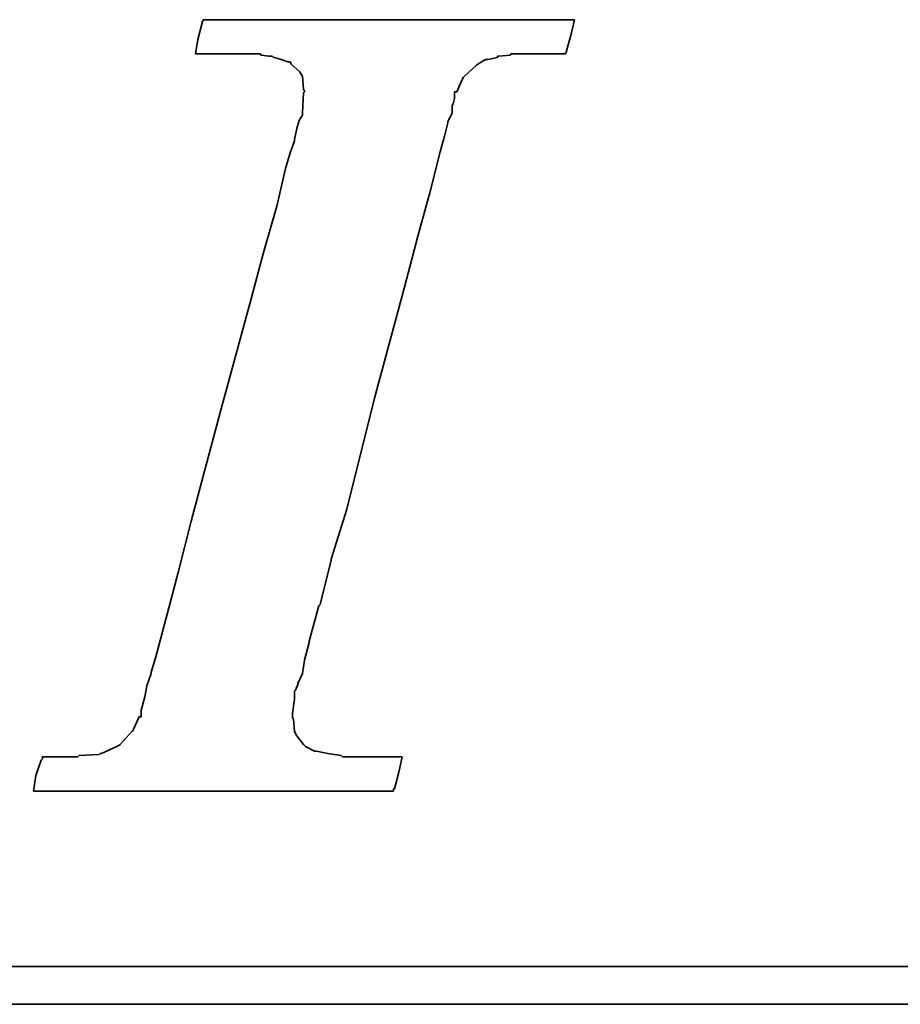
# Model space of a CAD drawing. Header units: inches. Extents: x 22 to 421, y 73 to 311.
# Tile 43 of 59: x 346.02 to 351.41, y 201.56 to 207.59. Entities that reach past the tile are written whole.
import ezdxf

# ---------------------------------------------------------------- set-up
doc = ezdxf.new("R2010")
doc.units = ezdxf.units.IN
doc.header["$LTSCALE"] = 0.4
doc.layers.add('DIM', color=4, linetype='Continuous')
doc.layers.add('layer 1', color=7, linetype='Continuous')

# ---------------------------------------------------------------- blocks, each defined once
blk = doc.blocks.new('TBI MOTION logo(完整正式版)')
at = {"layer": 'layer 1', "color": 22, "lineweight": 35}
for points, knots in [([(-40.59125, -7.94375), (-40.59125, -7.94375), (-40.97375, -7.94375), (-40.97375, -7.94375), (-40.97375, -7.94375), (-40.97375, -7.94375), (-41.38125, -7.94375), (-41.38125, -7.94375), (-41.38125, -7.94375), (-41.38125, -7.94375), (-41.54875, -7.94375), (-41.54875, -7.94375), (-41.54875, -7.94375), (-41.54875, -7.94375), (-41.59875, -7.94375), (-41.59875, -7.94375), (-41.59875, -7.94375), (-41.59875, -7.94375), (-41.88375, -7.94375), (-41.88375, -7.94375), (-41.88375, -7.94375), (-41.88375, -7.94375), (-41.90875, -7.91875), (-41.90875, -7.91875), (-41.90875, -7.91875), (-41.90875, -7.91875), (-42.19875, -7.87125), (-42.19875, -7.87125), (-42.19875, -7.87125), (-42.19875, -7.87125), (-42.43875, -7.82375), (-42.43875, -7.82375), (-42.43875, -7.82375), (-42.43875, -7.82375), (-42.45875, -7.82375), (-42.45875, -7.82375), (-42.45875, -7.82375), (-42.45875, -7.82375), (-42.48625, -7.82375), (-42.48625, -7.82375), (-42.48625, -7.82375), (-42.48625, -7.82375), (-42.67625, -7.72375), (-42.67625, -7.72375), (-42.67625, -7.72375), (-42.67625, -7.72375), (-42.70125, -7.70375), (-42.70125, -7.70375), (-42.70125, -7.70375), (-42.70125, -7.70375), (-42.72375, -7.67875), (-42.72375, -7.67875), (-42.72375, -7.67875), (-42.72375, -7.67875), (-42.86875, -7.48875), (-42.86875, -7.48875), (-42.86875, -7.48875), (-42.86875, -7.48875), (-42.89375, -7.43875), (-42.89375, -7.43875), (-42.89375, -7.43875), (-42.89375, -7.43875), (-42.91875, -7.38875), (-42.91875, -7.38875), (-42.91875, -7.38875), (-42.91875, -7.38875), (-42.93875, -7.12875), (-42.93875, -7.12875), (-42.93875, -7.12875), (-42.93875, -7.12875), (-42.96375, -7.10375), (-42.96375, -7.10375), (-42.96375, -7.10375), (-42.96375, -7.10375), (-42.96375, -7.05375), (-42.96375, -7.05375), (-42.96375, -7.05375), (-42.96375, -7.05375), (-42.96375, -7.00875), (-42.96375, -7.00875), (-42.96375, -7.00875), (-42.96375, -7.00875), (-42.91875, -6.69625), (-42.91875, -6.69625), (-42.91875, -6.69625), (-42.91875, -6.69625), (-42.91875, -6.62375), (-42.91875, -6.62375), (-42.91875, -6.62375), (-42.91875, -6.62375), (-42.91875, -6.59625), (-42.91875, -6.59625), (-42.91875, -6.59625), (-42.91875, -6.59625), (-42.91875, -6.57375), (-42.91875, -6.57375), (-42.91875, -6.57375), (-42.91875, -6.57375), (-42.91875, -6.52875), (-42.91875, -6.52875), (-42.91875, -6.52875), (-42.91875, -6.52875), (-42.89375, -6.50375), (-42.89375, -6.50375), (-42.89375, -6.50375), (-42.89375, -6.50375), (-42.84375, -6.38375), (-42.84375, -6.38375), (-42.84375, -6.38375), (-42.84375, -6.38375), (-42.84375, -6.35875), (-42.84375, -6.35875), (-42.84375, -6.35875), (-42.84375, -6.35875), (-42.74625, -6.14375), (-42.74625, -6.14375), (-42.74625, -6.14375), (-42.74625, -6.14375), (-42.70125, -5.85375), (-42.70125, -5.85375), (-42.70125, -5.85375), (-42.70125, -5.85375), (-42.60375, -5.47125), (-42.60375, -5.47125), (-42.60375, -5.47125), (-42.60375, -5.47125), (-42.60375, -5.44875), (-42.60375, -5.44875), (-42.60375, -5.44875), (-42.60375, -5.44875), (-42.38875, -4.67875), (-42.38875, -4.67875), (-42.38875, -4.67875), (-42.38875, -4.67875), (-42.36375, -4.65375), (-42.36375, -4.65375), (-42.36375, -4.65375), (-42.36375, -4.65375), (-42.12375, -3.69625), (-42.12375, -3.69625), (-42.12375, -3.69625), (-42.12375, -3.69625), (-42.12375, -3.67374), (-42.12375, -3.67374), (-42.12375, -3.67374), (-42.12375, -3.67374), (-41.78875, -2.59374), (-41.78875, -2.59374), (-41.78875, -2.59374), (-41.78875, -2.59374), (-41.18875, -0.19375), (-41.18875, -0.19375), (-41.18875, -0.19375), (-41.18875, -0.19375), (-40.54375, 2.20624), (-40.54375, 2.20624), (-40.54375, 2.20624), (-40.54375, 2.20624), (-40.25375, 3.30875), (-40.25375, 3.30875), (-40.25375, 3.30875), (-40.25375, 3.30875), (-39.98875, 4.27125), (-39.98875, 4.27125), (-39.98875, 4.27125), (-39.98875, 4.27125), (-39.77375, 5.13125), (-39.77375, 5.13125), (-39.77375, 5.13125), (-39.77375, 5.13125), (-39.67875, 5.47125), (-39.67875, 5.47125), (-39.67875, 5.47125), (-39.67875, 5.47125), (-39.60375, 5.75625), (-39.60375, 5.75625), (-39.60375, 5.75625), (-39.60375, 5.75625), (-39.60375, 5.78125), (-39.60375, 5.78125), (-39.60375, 5.78125), (-39.60375, 5.78125), (-39.50875, 5.97125), (-39.50875, 5.97125), (-39.50875, 5.97125), (-39.50875, 5.97125), (-39.50875, 6.13875), (-39.50875, 6.13875), (-39.50875, 6.13875), (-39.50875, 6.13875), (-39.48625, 6.16625), (-39.48625, 6.16625), (-39.48625, 6.16625), (-39.48625, 6.16625), (-39.46125, 6.28625), (-39.46125, 6.28625), (-39.46125, 6.28625), (-39.46125, 6.28625), (-39.46125, 6.42625), (-39.46125, 6.42625), (-39.46125, 6.42625), (-39.46125, 6.42625), (-39.41375, 6.42625), (-39.41375, 6.42625), (-39.41375, 6.42625), (-39.41375, 6.42625), (-39.29375, 6.69125), (-39.29375, 6.69125), (-39.29375, 6.69125), (-39.29375, 6.69125), (-39.26875, 6.74125), (-39.26875, 6.74125), (-39.26875, 6.74125), (-39.26875, 6.74125), (-39.24375, 6.76625), (-39.24375, 6.76625), (-39.24375, 6.76625), (-39.24375, 6.76625), (-38.98375, 7.00624), (-38.98375, 7.00624), (-38.98375, 7.00624), (-38.98375, 7.00624), (-38.95625, 7.02624), (-38.95625, 7.02624), (-38.95625, 7.02624), (-38.95625, 7.02624), (-38.78875, 7.12624), (-38.78875, 7.12624), (-38.78875, 7.12624), (-38.78875, 7.12624), (-38.76375, 7.12624), (-38.76375, 7.12624), (-38.76375, 7.12624), (-38.76375, 7.12624), (-38.74375, 7.12624), (-38.74375, 7.12624), (-38.74375, 7.12624), (-38.74375, 7.12624), (-38.52875, 7.17125), (-38.52875, 7.17125), (-38.52875, 7.17125), (-38.52875, 7.17125), (-38.52875, 7.19624), (-38.52875, 7.19624), (-38.52875, 7.19624), (-38.52875, 7.19624), (-38.50375, 7.19624), (-38.50375, 7.19624), (-38.50375, 7.19624), (-38.50375, 7.19624), (-38.26125, 7.21875), (-38.26125, 7.21875), (-38.26125, 7.21875), (-38.26125, 7.21875), (-38.23875, 7.24624), (-38.23875, 7.24624), (-38.23875, 7.24624), (-38.23875, 7.24624), (-38.21625, 7.24624), (-38.21625, 7.24624), (-38.21625, 7.24624), (-38.21625, 7.24624), (-38.18875, 7.24624), (-38.18875, 7.24624), (-38.18875, 7.24624), (-38.18875, 7.24624), (-37.90375, 7.24624), (-37.90375, 7.24624), (-37.90375, 7.24624), (-37.90375, 7.24624), (-37.85375, 7.24624), (-37.85375, 7.24624), (-37.85375, 7.24624), (-37.85375, 7.24624), (-37.75875, 7.24624), (-37.75875, 7.24624), (-37.75875, 7.24624), (-37.75875, 7.24624), (-37.42375, 7.24624), (-37.42375, 7.24624), (-37.42375, 7.24624), (-37.42375, 7.24624), (-37.08875, 7.24624), (-37.08875, 7.24624), (-37.08875, 7.24624), (-37.08875, 7.24624), (-37.06375, 7.24624), (-37.06375, 7.24624), (-37.06375, 7.24624), (-37.06375, 7.24624), (-37.06375, 7.26624), (-37.06375, 7.26624), (-37.06375, 7.26624), (-37.06375, 7.26624), (-37.03875, 7.29125), (-37.03875, 7.29125), (-37.03875, 7.29125), (-37.03875, 7.29125), (-37.03875, 7.31625), (-37.03875, 7.31625), (-37.03875, 7.31625), (-37.03875, 7.31625), (-36.94125, 7.67625), (-36.94125, 7.67625), (-36.94125, 7.67625), (-36.94125, 7.67625), (-36.86875, 7.98625), (-36.86875, 7.98625), (-36.86875, 7.98625), (-36.86875, 7.98625), (-36.98875, 7.98625), (-36.98875, 7.98625), (-36.98875, 7.98625), (-36.98875, 7.98625), (-37.42375, 7.98625), (-37.42375, 7.98625), (-37.42375, 7.98625), (-37.42375, 7.98625), (-37.94875, 7.98625), (-37.94875, 7.98625), (-37.94875, 7.98625), (-37.94875, 7.98625), (-38.57375, 7.98625), (-38.57375, 7.98625), (-38.57375, 7.98625), (-38.57375, 7.98625), (-39.29375, 7.98625), (-39.29375, 7.98625), (-39.29375, 7.98625), (-39.29375, 7.98625), (-40.82875, 7.98625), (-40.82875, 7.98625), (-40.82875, 7.98625), (-40.82875, 7.98625), (-42.36375, 7.98625), (-42.36375, 7.98625), (-42.36375, 7.98625), (-42.36375, 7.98625), (-43.08375, 7.98625), (-43.08375, 7.98625), (-43.08375, 7.98625), (-43.08375, 7.98625), (-43.70875, 7.98625), (-43.70875, 7.98625), (-43.70875, 7.98625), (-43.70875, 7.98625), (-44.23375, 7.98625), (-44.23375, 7.98625), (-44.23375, 7.98625), (-44.23375, 7.98625), (-44.66875, 7.98625), (-44.66875, 7.98625), (-44.66875, 7.98625), (-44.66875, 7.98625), (-44.88375, 7.98625), (-44.88375, 7.98625), (-44.88375, 7.98625), (-44.88375, 7.98625), (-44.90875, 7.94125), (-44.90875, 7.94125), (-44.90875, 7.94125), (-44.90875, 7.94125), (-44.90875, 7.91625), (-44.90875, 7.91625), (-44.90875, 7.91625), (-44.90875, 7.91625), (-45.00375, 7.55625), (-45.00375, 7.55625), (-45.00375, 7.55625), (-45.00375, 7.55625), (-45.05375, 7.24624), (-45.05375, 7.24624), (-45.05375, 7.24624), (-45.05375, 7.24624), (-44.61875, 7.24624), (-44.61875, 7.24624), (-44.61875, 7.24624), (-44.61875, 7.24624), (-44.11375, 7.24624), (-44.11375, 7.24624), (-44.11375, 7.24624), (-44.11375, 7.24624), (-43.99375, 7.24624), (-43.99375, 7.24624), (-43.99375, 7.24624), (-43.99375, 7.24624), (-43.94625, 7.24624), (-43.94625, 7.24624), (-43.94625, 7.24624), (-43.94625, 7.24624), (-43.92374, 7.24624), (-43.92374, 7.24624), (-43.92374, 7.24624), (-43.92374, 7.24624), (-43.65875, 7.24624), (-43.65875, 7.24624), (-43.65875, 7.24624), (-43.65875, 7.24624), (-43.63875, 7.21875), (-43.63875, 7.21875), (-43.63875, 7.21875), (-43.63875, 7.21875), (-43.46875, 7.19624), (-43.46875, 7.19624), (-43.46875, 7.19624), (-43.46875, 7.19624), (-43.39875, 7.19624), (-43.39875, 7.19624), (-43.39875, 7.19624), (-43.39875, 7.19624), (-43.37125, 7.17125), (-43.37125, 7.17125), (-43.37125, 7.17125), (-43.37125, 7.17125), (-43.34875, 7.17125), (-43.34875, 7.17125), (-43.34875, 7.17125), (-43.34875, 7.17125), (-43.20375, 7.12624), (-43.20375, 7.12624), (-43.20375, 7.12624), (-43.20375, 7.12624), (-43.05875, 7.07624), (-43.05875, 7.07624), (-43.05875, 7.07624), (-43.05875, 7.07624), (-43.01375, 7.07624), (-43.01375, 7.07624), (-43.01375, 7.07624), (-43.01375, 7.07624), (-42.98875, 7.02624), (-42.98875, 7.02624), (-42.98875, 7.02624), (-42.98875, 7.02624), (-42.79875, 6.86125), (-42.79875, 6.86125), (-42.79875, 6.86125), (-42.79875, 6.86125), (-42.77375, 6.81125), (-42.77375, 6.81125), (-42.77375, 6.81125), (-42.77375, 6.81125), (-42.74625, 6.76625), (-42.74625, 6.76625), (-42.74625, 6.76625), (-42.74625, 6.76625), (-42.72375, 6.47625), (-42.72375, 6.47625), (-42.72375, 6.47625), (-42.72375, 6.47625), (-42.70125, 6.45124), (-42.70125, 6.45124), (-42.70125, 6.45124), (-42.70125, 6.45124), (-42.70125, 6.42625), (-42.70125, 6.42625), (-42.70125, 6.42625), (-42.70125, 6.42625), (-42.72375, 6.40625), (-42.72375, 6.40625), (-42.72375, 6.40625), (-42.72375, 6.40625), (-42.74625, 5.97125), (-42.74625, 5.97125), (-42.74625, 5.97125), (-42.74625, 5.97125), (-42.74625, 5.94625), (-42.74625, 5.94625), (-42.74625, 5.94625), (-42.74625, 5.94625), (-42.74625, 5.92625), (-42.74625, 5.92625), (-42.74625, 5.92625), (-42.74625, 5.92625), (-42.77375, 5.87625), (-42.77375, 5.87625), (-42.77375, 5.87625), (-42.77375, 5.87625), (-42.81875, 5.80625), (-42.81875, 5.80625), (-42.81875, 5.80625), (-42.81875, 5.80625), (-42.86875, 5.63625), (-42.86875, 5.63625), (-42.86875, 5.63625), (-42.86875, 5.63625), (-42.91875, 5.39625), (-42.91875, 5.39625), (-42.91875, 5.39625), (-42.91875, 5.39625), (-42.91875, 5.37124), (-42.91875, 5.37124), (-42.91875, 5.37124), (-42.91875, 5.37124), (-43.01375, 5.10874), (-43.01375, 5.10874), (-43.01375, 5.10874), (-43.01375, 5.10874), (-43.10875, 4.77124), (-43.10875, 4.77124), (-43.10875, 4.77124), (-43.10875, 4.77124), (-43.29875, 3.95625), (-43.29875, 3.95625), (-43.29875, 3.95625), (-43.29875, 3.95625), (-43.58875, 2.95125), (-43.58875, 2.95125), (-43.58875, 2.95125), (-43.58875, 2.95125), (-43.87375, 1.87125), (-43.87375, 1.87125), (-43.87375, 1.87125), (-43.87375, 1.87125), (-44.52625, -0.50374), (-44.52625, -0.50374), (-44.52625, -0.50374), (-44.52625, -0.50374), (-45.14875, -2.85375), (-45.14875, -2.85375), (-45.14875, -2.85375), (-45.14875, -2.85375), (-45.43375, -3.95875), (-45.43375, -3.95875), (-45.43375, -3.95875), (-45.43375, -3.95875), (-45.69875, -4.96875), (-45.69875, -4.96875), (-45.69875, -4.96875), (-45.69875, -4.96875), (-45.91375, -5.78375), (-45.91375, -5.78375), (-45.91375, -5.78375), (-45.91375, -5.78375), (-46.01375, -6.11875), (-46.01375, -6.11875), (-46.01375, -6.11875), (-46.01375, -6.11875), (-46.01375, -6.14375), (-46.01375, -6.14375), (-46.01375, -6.14375), (-46.01375, -6.14375), (-46.10875, -6.40875), (-46.10875, -6.40875), (-46.10875, -6.40875), (-46.10875, -6.40875), (-46.15375, -6.64875), (-46.15375, -6.64875), (-46.15375, -6.64875), (-46.15375, -6.64875), (-46.20375, -6.83875), (-46.20375, -6.83875), (-46.20375, -6.83875), (-46.20375, -6.83875), (-46.22875, -6.93375), (-46.22875, -6.93375), (-46.22875, -6.93375), (-46.22875, -6.93375), (-46.22875, -7.07875), (-46.22875, -7.07875), (-46.22875, -7.07875), (-46.22875, -7.07875), (-46.27375, -7.07875), (-46.27375, -7.07875), (-46.27375, -7.07875), (-46.27375, -7.07875), (-46.39375, -7.34375), (-46.39375, -7.34375), (-46.39375, -7.34375), (-46.39375, -7.34375), (-46.39375, -7.36875), (-46.39375, -7.36875), (-46.39375, -7.36875), (-46.39375, -7.36875), (-46.42125, -7.38875), (-46.42125, -7.38875), (-46.42125, -7.38875), (-46.42125, -7.38875), (-46.68375, -7.67875), (-46.68375, -7.67875), (-46.68375, -7.67875), (-46.68375, -7.67875), (-46.70875, -7.70375), (-46.70875, -7.70375), (-46.70875, -7.70375), (-46.70875, -7.70375), (-46.75375, -7.72375), (-46.75375, -7.72375), (-46.75375, -7.72375), (-46.75375, -7.72375), (-47.08875, -7.87125), (-47.08875, -7.87125), (-47.08875, -7.87125), (-47.08875, -7.87125), (-47.11625, -7.87125), (-47.11625, -7.87125), (-47.11625, -7.87125), (-47.11625, -7.87125), (-47.13875, -7.89375), (-47.13875, -7.89375), (-47.13875, -7.89375), (-47.13875, -7.89375), (-47.56875, -7.91875), (-47.56875, -7.91875), (-47.56875, -7.91875), (-47.56875, -7.91875), (-47.59625, -7.94375), (-47.59625, -7.94375), (-47.59625, -7.94375), (-47.59625, -7.94375), (-47.64375, -7.94375), (-47.64375, -7.94375), (-47.64375, -7.94375), (-47.64375, -7.94375), (-47.73625, -7.94375), (-47.73625, -7.94375), (-47.73625, -7.94375), (-47.73625, -7.94375), (-48.07375, -7.94375), (-48.07375, -7.94375), (-48.07375, -7.94375), (-48.07375, -7.94375), (-48.36125, -7.94375), (-48.36125, -7.94375), (-48.36125, -7.94375), (-48.36125, -7.94375), (-48.36125, -7.96625), (-48.36125, -7.96625), (-48.36125, -7.96625), (-48.36125, -7.96625), (-48.36125, -7.99125), (-48.36125, -7.99125), (-48.36125, -7.99125), (-48.36125, -7.99125), (-48.38875, -8.01375), (-48.38875, -8.01375), (-48.38875, -8.01375), (-48.38875, -8.01375), (-48.50875, -8.34875), (-48.50875, -8.34875), (-48.50875, -8.34875), (-48.50875, -8.34875), (-48.55375, -8.68625), (-48.55375, -8.68625), (-48.55375, -8.68625), (-48.55375, -8.68625), (-48.45875, -8.68625), (-48.45875, -8.68625), (-48.45875, -8.68625), (-48.45875, -8.68625), (-48.07375, -8.68625), (-48.07375, -8.68625), (-48.07375, -8.68625), (-48.07375, -8.68625), (-47.52375, -8.68625), (-47.52375, -8.68625), (-47.52375, -8.68625), (-47.52375, -8.68625), (-46.92375, -8.68625), (-46.92375, -8.68625), (-46.92375, -8.68625), (-46.92375, -8.68625), (-46.25375, -8.68625), (-46.25375, -8.68625), (-46.25375, -8.68625), (-46.25375, -8.68625), (-46.20375, -8.68625), (-46.20375, -8.68625), (-46.20375, -8.68625), (-46.20375, -8.68625), (-44.71375, -8.68625), (-44.71375, -8.68625), (-44.71375, -8.68625), (-44.71375, -8.68625), (-43.22875, -8.68625), (-43.22875, -8.68625), (-43.22875, -8.68625), (-43.22875, -8.68625), (-42.55875, -8.68625), (-42.55875, -8.68625), (-42.55875, -8.68625), (-42.55875, -8.68625), (-42.50875, -8.68625), (-42.50875, -8.68625), (-42.50875, -8.68625), (-42.50875, -8.68625), (-41.93375, -8.68625), (-41.93375, -8.68625), (-41.93375, -8.68625), (-41.93375, -8.68625), (-41.38125, -8.68625), (-41.38125, -8.68625), (-41.38125, -8.68625), (-41.38125, -8.68625), (-40.97375, -8.68625), (-40.97375, -8.68625), (-40.97375, -8.68625), (-40.97375, -8.68625), (-40.78125, -8.68625), (-40.78125, -8.68625), (-40.78125, -8.68625), (-40.78125, -8.68625), (-40.78125, -8.63875), (-40.78125, -8.63875), (-40.78125, -8.63875), (-40.78125, -8.63875), (-40.75875, -8.63875), (-40.75875, -8.63875), (-40.75875, -8.63875), (-40.75875, -8.63875), (-40.66375, -8.27875), (-40.66375, -8.27875), (-40.66375, -8.27875), (-40.66375, -8.27875), (-40.59125, -7.94375), (-40.59125, -7.94375)], [0, 0, 0, 0, 0.00558659, 0.00558659, 0.00558659, 0.00558659, 0.01117318, 0.01117318, 0.01117318, 0.01117318, 0.01675978, 0.01675978, 0.01675978, 0.01675978, 0.02234637, 0.02234637, 0.02234637, 0.02234637, 0.02793296, 0.02793296, 0.02793296, 0.02793296, 0.03351955, 0.03351955, 0.03351955, 0.03351955, 0.03910615, 0.03910615, 0.03910615, 0.03910615, 0.04469274, 0.04469274, 0.04469274, 0.04469274, 0.05027933, 0.05027933, 0.05027933, 0.05027933, 0.05586592, 0.05586592, 0.05586592, 0.05586592, 0.06145251, 0.06145251, 0.06145251, 0.06145251, 0.06703911, 0.06703911, 0.06703911, 0.06703911, 0.0726257, 0.0726257, 0.0726257, 0.0726257, 0.07821229, 0.07821229, 0.07821229, 0.07821229, 0.08379888, 0.08379888, 0.08379888, 0.08379888, 0.08938547, 0.08938547, 0.08938547, 0.08938547, 0.09497207, 0.09497207, 0.09497207, 0.09497207, 0.10055866, 0.10055866, 0.10055866, 0.10055866, 0.10614525, 0.10614525, 0.10614525, 0.10614525, 0.11173184, 0.11173184, 0.11173184, 0.11173184, 0.11731844, 0.11731844, 0.11731844, 0.11731844, 0.12290503, 0.12290503, 0.12290503, 0.12290503, 0.12849162, 0.12849162, 0.12849162, 0.12849162, 0.13407821, 0.13407821, 0.13407821, 0.13407821, 0.1396648, 0.1396648, 0.1396648, 0.1396648, 0.1452514, 0.1452514, 0.1452514, 0.1452514, 0.15083799, 0.15083799, 0.15083799, 0.15083799, 0.15642458, 0.15642458, 0.15642458, 0.15642458, 0.16201117, 0.16201117, 0.16201117, 0.16201117, 0.16759777, 0.16759777, 0.16759777, 0.16759777, 0.17318436, 0.17318436, 0.17318436, 0.17318436, 0.17877095, 0.17877095, 0.17877095, 0.17877095, 0.18435754, 0.18435754, 0.18435754, 0.18435754, 0.18994413, 0.18994413, 0.18994413, 0.18994413, 0.19553073, 0.19553073, 0.19553073, 0.19553073, 0.20111732, 0.20111732, 0.20111732, 0.20111732, 0.20670391, 0.20670391, 0.20670391, 0.20670391, 0.2122905, 0.2122905, 0.2122905, 0.2122905, 0.21787709, 0.21787709, 0.21787709, 0.21787709, 0.22346369, 0.22346369, 0.22346369, 0.22346369, 0.22905028, 0.22905028, 0.22905028, 0.22905028, 0.23463687, 0.23463687, 0.23463687, 0.23463687, 0.24022346, 0.24022346, 0.24022346, 0.24022346, 0.24581006, 0.24581006, 0.24581006, 0.24581006, 0.25139665, 0.25139665, 0.25139665, 0.25139665, 0.25698324, 0.25698324, 0.25698324, 0.25698324, 0.26256983, 0.26256983, 0.26256983, 0.26256983, 0.26815642, 0.26815642, 0.26815642, 0.26815642, 0.27374302, 0.27374302, 0.27374302, 0.27374302, 0.27932961, 0.27932961, 0.27932961, 0.27932961, 0.2849162, 0.2849162, 0.2849162, 0.2849162, 0.29050279, 0.29050279, 0.29050279, 0.29050279, 0.29608939, 0.29608939, 0.29608939, 0.29608939, 0.30167598, 0.30167598, 0.30167598, 0.30167598, 0.30726257, 0.30726257, 0.30726257, 0.30726257, 0.31284916, 0.31284916, 0.31284916, 0.31284916, 0.31843575, 0.31843575, 0.31843575, 0.31843575, 0.32402235, 0.32402235, 0.32402235, 0.32402235, 0.32960894, 0.32960894, 0.32960894, 0.32960894, 0.33519553, 0.33519553, 0.33519553, 0.33519553, 0.34078212, 0.34078212, 0.34078212, 0.34078212, 0.34636872, 0.34636872, 0.34636872, 0.34636872, 0.35195531, 0.35195531, 0.35195531, 0.35195531, 0.3575419, 0.3575419, 0.3575419, 0.3575419, 0.36312849, 0.36312849, 0.36312849, 0.36312849, 0.36871508, 0.36871508, 0.36871508, 0.36871508, 0.37430168, 0.37430168, 0.37430168, 0.37430168, 0.37988827, 0.37988827, 0.37988827, 0.37988827, 0.38547486, 0.38547486, 0.38547486, 0.38547486, 0.39106145, 0.39106145, 0.39106145, 0.39106145, 0.39664804, 0.39664804, 0.39664804, 0.39664804, 0.40223464, 0.40223464, 0.40223464, 0.40223464, 0.40782123, 0.40782123, 0.40782123, 0.40782123, 0.41340782, 0.41340782, 0.41340782, 0.41340782, 0.41899441, 0.41899441, 0.41899441, 0.41899441, 0.42458101, 0.42458101, 0.42458101, 0.42458101, 0.4301676, 0.4301676, 0.4301676, 0.4301676, 0.43575419, 0.43575419, 0.43575419, 0.43575419, 0.44134078, 0.44134078, 0.44134078, 0.44134078, 0.44692737, 0.44692737, 0.44692737, 0.44692737, 0.45251397, 0.45251397, 0.45251397, 0.45251397, 0.45810056, 0.45810056, 0.45810056, 0.45810056, 0.46368715, 0.46368715, 0.46368715, 0.46368715, 0.46927374, 0.46927374, 0.46927374, 0.46927374, 0.47486034, 0.47486034, 0.47486034, 0.47486034, 0.48044693, 0.48044693, 0.48044693, 0.48044693, 0.48603352, 0.48603352, 0.48603352, 0.48603352, 0.49162011, 0.49162011, 0.49162011, 0.49162011, 0.4972067, 0.4972067, 0.4972067, 0.4972067, 0.5027933, 0.5027933, 0.5027933, 0.5027933, 0.50837989, 0.50837989, 0.50837989, 0.50837989, 0.51396648, 0.51396648, 0.51396648, 0.51396648, 0.51955307, 0.51955307, 0.51955307, 0.51955307, 0.52513966, 0.52513966, 0.52513966, 0.52513966, 0.53072626, 0.53072626, 0.53072626, 0.53072626, 0.53631285, 0.53631285, 0.53631285, 0.53631285, 0.54189944, 0.54189944, 0.54189944, 0.54189944, 0.54748603, 0.54748603, 0.54748603, 0.54748603, 0.55307263, 0.55307263, 0.55307263, 0.55307263, 0.55865922, 0.55865922, 0.55865922, 0.55865922, 0.56424581, 0.56424581, 0.56424581, 0.56424581, 0.5698324, 0.5698324, 0.5698324, 0.5698324, 0.57541899, 0.57541899, 0.57541899, 0.57541899, 0.58100559, 0.58100559, 0.58100559, 0.58100559, 0.58659218, 0.58659218, 0.58659218, 0.58659218, 0.59217877, 0.59217877, 0.59217877, 0.59217877, 0.59776536, 0.59776536, 0.59776536, 0.59776536, 0.60335196, 0.60335196, 0.60335196, 0.60335196, 0.60893855, 0.60893855, 0.60893855, 0.60893855, 0.61452514, 0.61452514, 0.61452514, 0.61452514, 0.62011173, 0.62011173, 0.62011173, 0.62011173, 0.62569832, 0.62569832, 0.62569832, 0.62569832, 0.63128492, 0.63128492, 0.63128492, 0.63128492, 0.63687151, 0.63687151, 0.63687151, 0.63687151, 0.6424581, 0.6424581, 0.6424581, 0.6424581, 0.64804469, 0.64804469, 0.64804469, 0.64804469, 0.65363128, 0.65363128, 0.65363128, 0.65363128, 0.65921788, 0.65921788, 0.65921788, 0.65921788, 0.66480447, 0.66480447, 0.66480447, 0.66480447, 0.67039106, 0.67039106, 0.67039106, 0.67039106, 0.67597765, 0.67597765, 0.67597765, 0.67597765, 0.68156425, 0.68156425, 0.68156425, 0.68156425, 0.68715084, 0.68715084, 0.68715084, 0.68715084, 0.69273743, 0.69273743, 0.69273743, 0.69273743, 0.69832402, 0.69832402, 0.69832402, 0.69832402, 0.70391061, 0.70391061, 0.70391061, 0.70391061, 0.70949721, 0.70949721, 0.70949721, 0.70949721, 0.7150838, 0.7150838, 0.7150838, 0.7150838, 0.72067039, 0.72067039, 0.72067039, 0.72067039, 0.72625698, 0.72625698, 0.72625698, 0.72625698, 0.73184358, 0.73184358, 0.73184358, 0.73184358, 0.73743017, 0.73743017, 0.73743017, 0.73743017, 0.74301676, 0.74301676, 0.74301676, 0.74301676, 0.74860335, 0.74860335, 0.74860335, 0.74860335, 0.75418994, 0.75418994, 0.75418994, 0.75418994, 0.75977654, 0.75977654, 0.75977654, 0.75977654, 0.76536313, 0.76536313, 0.76536313, 0.76536313, 0.77094972, 0.77094972, 0.77094972, 0.77094972, 0.77653631, 0.77653631, 0.77653631, 0.77653631, 0.78212291, 0.78212291, 0.78212291, 0.78212291, 0.7877095, 0.7877095, 0.7877095, 0.7877095, 0.79329609, 0.79329609, 0.79329609, 0.79329609, 0.79888268, 0.79888268, 0.79888268, 0.79888268, 0.80446927, 0.80446927, 0.80446927, 0.80446927, 0.81005587, 0.81005587, 0.81005587, 0.81005587, 0.81564246, 0.81564246, 0.81564246, 0.81564246, 0.82122905, 0.82122905, 0.82122905, 0.82122905, 0.82681564, 0.82681564, 0.82681564, 0.82681564, 0.83240223, 0.83240223, 0.83240223, 0.83240223, 0.83798883, 0.83798883, 0.83798883, 0.83798883, 0.84357542, 0.84357542, 0.84357542, 0.84357542, 0.84916201, 0.84916201, 0.84916201, 0.84916201, 0.8547486, 0.8547486, 0.8547486, 0.8547486, 0.8603352, 0.8603352, 0.8603352, 0.8603352, 0.86592179, 0.86592179, 0.86592179, 0.86592179, 0.87150838, 0.87150838, 0.87150838, 0.87150838, 0.87709497, 0.87709497, 0.87709497, 0.87709497, 0.88268156, 0.88268156, 0.88268156, 0.88268156, 0.88826816, 0.88826816, 0.88826816, 0.88826816, 0.89385475, 0.89385475, 0.89385475, 0.89385475, 0.89944134, 0.89944134, 0.89944134, 0.89944134, 0.90502793, 0.90502793, 0.90502793, 0.90502793, 0.91061453, 0.91061453, 0.91061453, 0.91061453, 0.91620112, 0.91620112, 0.91620112, 0.91620112, 0.92178771, 0.92178771, 0.92178771, 0.92178771, 0.9273743, 0.9273743, 0.9273743, 0.9273743, 0.93296089, 0.93296089, 0.93296089, 0.93296089, 0.93854749, 0.93854749, 0.93854749, 0.93854749, 0.94413408, 0.94413408, 0.94413408, 0.94413408, 0.94972067, 0.94972067, 0.94972067, 0.94972067, 0.95530726, 0.95530726, 0.95530726, 0.95530726, 0.96089385, 0.96089385, 0.96089385, 0.96089385, 0.96648045, 0.96648045, 0.96648045, 0.96648045, 0.97206704, 0.97206704, 0.97206704, 0.97206704, 0.97765363, 0.97765363, 0.97765363, 0.97765363, 0.98324022, 0.98324022, 0.98324022, 0.98324022, 0.98882682, 0.98882682, 0.98882682, 0.98882682, 0.99441341, 0.99441341, 0.99441341, 0.99441341, 1, 1, 1, 1]), ([(75.90875, -9.47875), (75.90875, -9.47875), (75.90875, -12.28625), (75.90875, -12.28625), (75.90875, -12.28625), (75.90875, -12.28625), (75.90875, -12.47875), (75.90875, -12.47875), (75.90875, -12.47875), (75.90875, -12.47875), (75.71625, -12.47875), (75.71625, -12.47875), (75.71625, -12.47875), (75.71625, -12.47875), (-88.32875, -12.47875), (-88.32875, -12.47875), (-88.32875, -12.47875), (-88.32875, -12.47875), (-88.32875, -13.29375), (-88.32875, -13.29375), (-88.32875, -13.29375), (-88.32875, -13.29375), (82.89125, -13.29375), (82.89125, -13.29375), (82.89125, -13.29375), (82.89125, -13.29375), (75.90875, -9.47875), (75.90875, -9.47875)], [0, 0, 0, 0, 0.14285714, 0.14285714, 0.14285714, 0.14285714, 0.28571429, 0.28571429, 0.28571429, 0.28571429, 0.42857143, 0.42857143, 0.42857143, 0.42857143, 0.57142857, 0.57142857, 0.57142857, 0.57142857, 0.71428571, 0.71428571, 0.71428571, 0.71428571, 0.85714286, 0.85714286, 0.85714286, 0.85714286, 1, 1, 1, 1])]:
    blk.add_open_spline(points, degree=3, knots=knots, dxfattribs=at)

msp = doc.modelspace()

# ---------------------------------------------------------------- block references
at = {"layer": 'DIM', "xscale": 0.2835000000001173, "yscale": 0.2834999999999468, "zscale": 0.2835}
msp.add_blockref('TBI MOTION logo(完整正式版)', (359.8657, 205.3238), dxfattribs=at)

doc.saveas('drawing.dxf')
